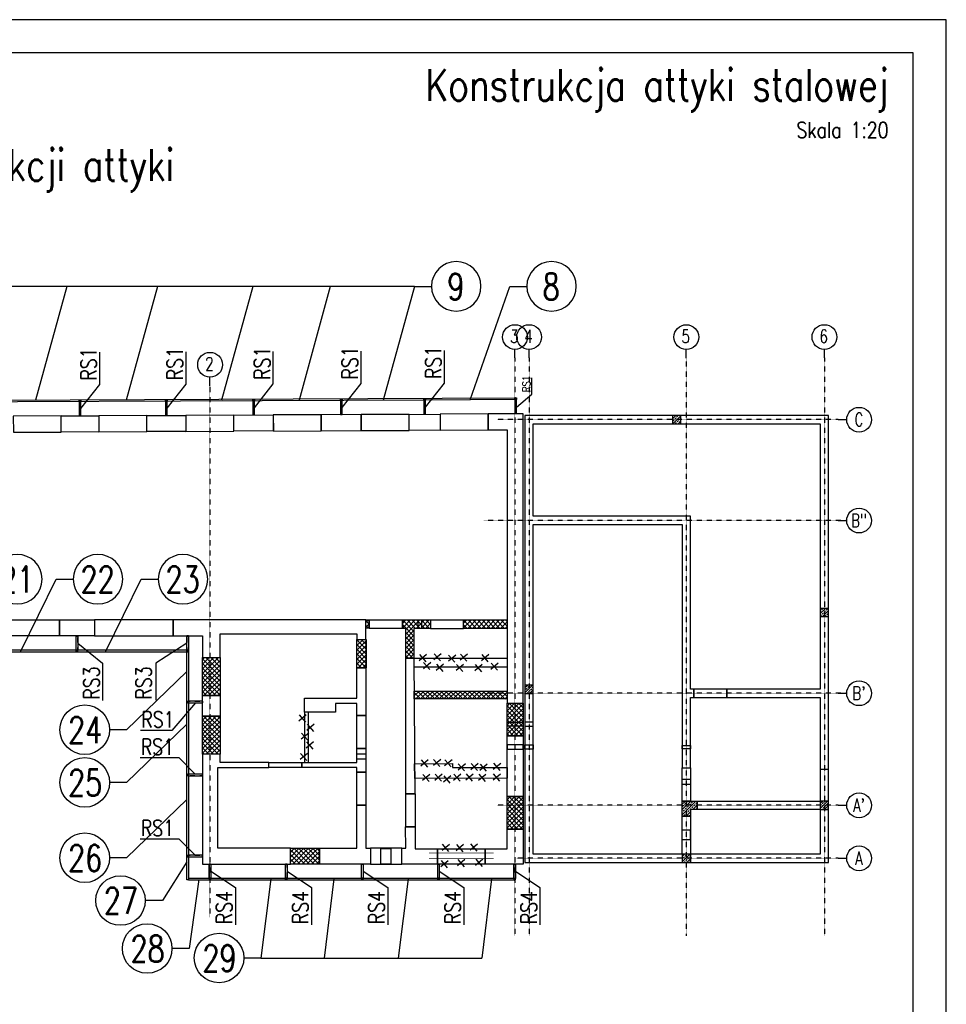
# Model space of a CAD drawing. Header units: millimetres. Extents: x 496414 to 508819, y 58885 to 64825.
# Tile 5 of 5: x 506020 to 508819, y 61852 to 64825. Entities that reach past the tile are written whole.
import ezdxf
from ezdxf.enums import TextEntityAlignment as Align

# ---------------------------------------------------------------- set-up
doc = ezdxf.new("R2010")
doc.units = ezdxf.units.MM
for name, pattern in [('CENTER2', [1.125, 0.75, -0.125, 0.125, -0.125]), ('DASHED2', [0.375, 0.25, -0.125]), ('PRZERYWANA', [0.282222, 0.141111, -0.141111])]:
    doc.linetypes.add(name, pattern=pattern)
for name, color, linetype in [('11 - opisy TXT2', 4, 'Continuous'), ('111 - opisy TXT3', 2, 'Continuous'), ('2 - linie odniesienia opisy', 8, 'Continuous'), ('3 - linia 1', 1, 'Continuous'), ('33 - linia 2', 3, 'Continuous'), ('44 - osie 2', 6, 'CENTER2'), ('555 - cienka przerywana 3', 1, 'PRZERYWANA')]:
    doc.layers.add(name, color=color, linetype=linetype)
doc.styles.add('TXT2', font='simplex.shx', dxfattribs={"width": 0.8, "height": 48})
pattern_1 = [(45, (471069.342, 70099.978), (-7.9549513, 7.9549513), []), (45, (471077.297, 70099.978), (-7.9549513, 7.9549513), [5.625, -2.8125])]
pattern_2 = [(45, (471069.342, 70099.978), (-7.0710678, 7.0710678), []), (135, (471069.342, 70099.978), (-7.0710678, -7.0710678), [])]

# ---------------------------------------------------------------- blocks, each defined once
blk = doc.blocks.new('pozycja')
at = {"layer": '111 - opisy TXT3', "linetype": 'Continuous'}
blk.add_circle((63.2, -0.2), 37.4, dxfattribs=at)
at = {"layer": '2 - linie odniesienia opisy', "linetype": 'Continuous'}
blk.add_line((0, 0), (25.8, 0), dxfattribs=at)
at = {"layer": '111 - opisy TXT3', "linetype": 'Continuous', "style": 'TXT2', "width": 0.75}
blk.add_attdef('NR', text='', height=40, dxfattribs=at).set_placement((62.6, -19.8), align=Align.CENTER)
blk = doc.blocks.new('A$C75F72A73')
at = {"layer": '44 - osie 2'}
for p, q in [((21743, 2113), (21743, -15330)), ((22169, 2113), (22169, -15330)), ((26919, 2112), (26919, -15331)), ((31088, 2113), (31088, -15330)), ((-6, 1361), (-6, -14870)), ((12534, 1277), (12534, -14773)), ((31505, 251), (21213, 251)), ((31763, -2796), (20807, -2796)), ((31763, -8012), (20807, -8012)), ((31505, -11392), (21213, -11392)), ((31505, -12992), (21802, -12992))]:
    blk.add_line(p, q, dxfattribs=at)
at = {"layer": '2 - linie odniesienia opisy'}
ref = blk.add_blockref('pozycja', (21743, 2113), dxfattribs=dict(at, xscale=10, yscale=10, zscale=10, rotation=90))
ref.add_attrib('NR', '3', dxfattribs={"layer": '111 - opisy TXT3', "linetype": 'Continuous', "height": 400, "style": 'TXT2', "width": 0.75}).set_placement((21723, 2568), align=Align.CENTER)
ref = blk.add_blockref('pozycja', (22169, 2113), dxfattribs=dict(at, xscale=10, yscale=10, zscale=10, rotation=90))
ref.add_attrib('NR', '4', dxfattribs={"layer": '111 - opisy TXT3', "linetype": 'Continuous', "height": 400, "style": 'TXT2', "width": 0.75}).set_placement((22150, 2568), align=Align.CENTER)
ref = blk.add_blockref('pozycja', (26919, 2112), dxfattribs=dict(at, xscale=10, yscale=10, zscale=10, rotation=90))
ref.add_attrib('NR', '5', dxfattribs={"layer": '111 - opisy TXT3', "linetype": 'Continuous', "height": 400, "style": 'TXT2', "width": 0.75}).set_placement((26900, 2567), align=Align.CENTER)
ref = blk.add_blockref('pozycja', (31088, 2113), dxfattribs=dict(at, xscale=10, yscale=10, zscale=10, rotation=90))
ref.add_attrib('NR', '6', dxfattribs={"layer": '111 - opisy TXT3', "linetype": 'Continuous', "height": 400, "style": 'TXT2', "width": 0.75}).set_placement((31069, 2568), align=Align.CENTER)
ref = blk.add_blockref('pozycja', (-6, 1361), dxfattribs=dict(at, xscale=10, yscale=10, zscale=10, rotation=90))
ref.add_attrib('NR', '1', dxfattribs={"layer": '111 - opisy TXT3', "linetype": 'Continuous', "height": 400, "style": 'TXT2', "width": 0.75}).set_placement((-25, 1816), align=Align.CENTER)
ref = blk.add_blockref('pozycja', (12534, 1277), dxfattribs=dict(at, xscale=10, yscale=10, zscale=10, rotation=90))
ref.add_attrib('NR', '2', dxfattribs={"layer": '111 - opisy TXT3', "linetype": 'Continuous', "height": 400, "style": 'TXT2', "width": 0.75}).set_placement((12515, 1732), align=Align.CENTER)
at = {"layer": '2 - linie odniesienia opisy', "xscale": 10, "yscale": 10, "zscale": 10}
for p, values in [((31505, 251), {'NR': 'C'}), ((31505, -2794), {'NR': 'B"'}), ((31505, -8009), {'NR': "B'"}), ((31505, -11392), {'NR': "A'"}), ((31505, -12992), {'NR': 'A'})]:
    blk.add_blockref('pozycja', p, dxfattribs=at).add_auto_attribs(values)
blk = doc.blocks.new('A$C7CE26488')
at = {"layer": '33 - linia 2'}
for points in [[(25, -8), (25, -42, -0.414214), (17, -50), (-17, -50, -0.414214), (-25, -42), (-25, -8, -0.414214), (-17, 0), (17, 0, -0.414214)], [(21, -8), (21, -42, -0.414214), (17, -46), (-17, -46, -0.414214), (-21, -42), (-21, -8, -0.414214), (-17, -4), (17, -4, -0.414214)]]:
    blk.add_lwpolyline(points, format="xyb", close=True, dxfattribs=at)
at = {"layer": '44 - osie 2'}
for points in [[(0, 6), (0, -55)], [(-38, -25), (40, -25)]]:
    blk.add_lwpolyline(points, dxfattribs=at)
blk = doc.blocks.new('A$C36F456F6')
at = {"layer": '33 - linia 2'}
for points in [[(25, 6), (25, 430), (-25, 430), (-25, 6)], [(25, 0), (-25, 0), (-25, 6), (25, 6)]]:
    blk.add_lwpolyline(points, close=True, dxfattribs=at)
at = {"layer": '555 - cienka przerywana 3'}
blk.add_lwpolyline([(21, 6), (21, 430), (-21, 430), (-21, 6)], close=True, dxfattribs=at)
at = {"layer": '44 - osie 2'}
blk.add_blockref('A$C7CE26488', (0, 480), dxfattribs=at)

msp = doc.modelspace()

# ---------------------------------------------------------------- hatches: boundary and pattern name
at = {"layer": '3 - linia 1', "transparency": 33554687}
h = msp.add_hatch(dxfattribs=at)
h.set_pattern_fill('ANSI33', color=256, scale=45)
h.set_pattern_definition(pattern_1)
h.paths.add_polyline_path([(507992, 63605.2), (508017, 63605.2), (508017, 63630.2), (507992, 63630.2)])
h = msp.add_hatch(dxfattribs=at)
h.set_pattern_fill('ANSI33', color=256, scale=45)
h.set_pattern_definition(pattern_1)
h.paths.add_polyline_path([(508437.9, 63022.8), (508462.9, 63022.8), (508462.9, 63047.8), (508437.9, 63047.8)])
at = {"layer": '3 - linia 1'}
h = msp.add_hatch(dxfattribs=at)
h.set_pattern_fill('ANSI37', color=256, scale=80)
h.set_pattern_definition(pattern_2)
h.paths.add_polyline_path([(506572.4, 62722.7), (506625.6, 62722.7), (506625.6, 62607.7), (506572.4, 62607.7)])
h.paths.add_polyline_path([(507038.5, 62954.2), (507066.9, 62954.2), (507066.9, 62868.2), (507038.5, 62868.2)])
h.paths.add_polyline_path([(506837.9, 62323.2), (506925.9, 62323.2), (506925.9, 62275.7), (506837.9, 62275.7)])
h.paths.add_polyline_path([(507491.9, 62479.2), (507540.9, 62479.2), (507540.9, 62381.2), (507491.9, 62381.2)])
h.paths.add_polyline_path([(507491.9, 62761.2), (507540.9, 62761.2), (507540.9, 62663.2), (507491.9, 62663.2)])
h.paths.add_polyline_path([(507211.4, 62798.2), (507492, 62798.2), (507492, 62774.2), (507211.4, 62774.2)])
h.paths.add_polyline_path([(507185.8, 62897.2), (507185.8, 62987.4), (507175.9, 62987.4), (507175.9, 63012.7), (507260.9, 63012.7), (507260.9, 62987.4), (507210.9, 62987.4), (507210.9, 62897.2)])
h.paths.add_polyline_path([(507360.9, 63012.7), (507491.9, 63012.7), (507491.9, 62987.4), (507360.9, 62987.4)])
h.paths.add_polyline_path([(507065.7, 63012.7), (507075.7, 63012.7), (507075.7, 62987.7), (507065.7, 62987.7)])
h = msp.add_hatch(dxfattribs=at)
h.set_pattern_fill('ANSI37', color=256, scale=80)
h.set_pattern_definition(pattern_2)
h.paths.add_polyline_path([(506572.4, 62899.2), (506625.6, 62899.2), (506625.6, 62784.2), (506572.4, 62784.2)])
at = {"layer": '3 - linia 1', "transparency": 33554687}
h = msp.add_hatch(dxfattribs=at)
h.set_pattern_fill('ANSI33', color=256, scale=45)
h.set_pattern_definition(pattern_1)
h.paths.add_polyline_path([(507545.9, 62790.8), (507570.9, 62790.8), (507570.9, 62815.8), (507545.9, 62815.8)])
h = msp.add_hatch(dxfattribs=at)
h.set_pattern_fill('ANSI33', color=256, scale=45)
h.set_pattern_definition(pattern_1)
h.paths.add_polyline_path([(508020.9, 62420.8), (508020.9, 62465.8), (508065.9, 62465.8), (508065.9, 62440.8), (508045.9, 62440.8), (508045.9, 62420.8)])
h = msp.add_hatch(dxfattribs=at)
h.set_pattern_fill('ANSI33', color=256, scale=45)
h.set_pattern_definition(pattern_1)
h.paths.add_polyline_path([(508437.9, 62440.8), (508462.9, 62440.8), (508462.9, 62465.8), (508437.9, 62465.8)])
h = msp.add_hatch(dxfattribs=at)
h.set_pattern_fill('ANSI33', color=256, scale=45)
h.set_pattern_definition([(45, (471544.342, 69590.052), (-7.9549513, 7.9549513), []), (45, (471552.297, 69590.052), (-7.9549513, 7.9549513), [5.625, -2.8125])])
h.paths.add_polyline_path([(508020.9, 62280.8), (508045.9, 62280.8), (508045.9, 62305.8), (508020.9, 62305.8)])

# ---------------------------------------------------------------- linework, layer by layer
at = {"layer": '111 - opisy TXT3'}
msp.add_lwpolyline([(498218.6, 58985.3), (508718.6, 58985.3), (508718.6, 64725.3), (498218.6, 64725.3)], close=True, dxfattribs=at)
at = {"layer": '2 - linie odniesienia opisy'}
msp.add_lwpolyline([(497718.6, 58885.3), (508818.6, 58885.3), (508818.6, 64825.3), (497718.6, 64825.3)], close=True, dxfattribs=at)
at = {"layer": '2 - linie odniesienia opisy', "ltscale": 40}
for points in [[(507212, 64019.8), (505925.7, 64019.8)], [(506162, 64019.8), (506068.2, 63676.3)], [(506435.9, 64019.5), (506342.1, 63676)], [(506723.7, 64019.8), (506629.9, 63676.3)], [(506958, 64019.8), (506864.2, 63676.3)], [(507212, 64019.8), (507118.2, 63676.3)], [(507380.8, 63677.5), (507499.9, 64019.8)], [(506023.7, 62918.4), (506130, 63135.5)], [(506280.6, 62918.4), (506386.8, 63135.5)], [(506525, 62857.3), (506342.9, 62680.8)], [(506525, 62698.2), (506342.9, 62521.8)], [(506525, 62470.7), (506342.9, 62294.3)], [(506525, 62282.1), (506450.9, 62165.2)], [(506561.3, 62229.2), (506531.5, 62020.3)], [(506778.4, 62230.7), (506748.6, 61991.8)], [(506968.9, 62230.7), (506939.2, 61991.8)], [(507193.2, 62230.7), (507163.5, 61991.8)], [(507445.3, 62230.7), (507415.6, 61991.8)], [(506748.6, 61991.8), (507415.6, 61991.8)]]:
    msp.add_lwpolyline(points, dxfattribs=at)
at = {"layer": '2 - linie odniesienia opisy'}
for points in [[(506204.7, 63651), (506261.9, 63723.6), (506261.9, 63821.5)], [(506465.2, 63652.1), (506522.4, 63724.7), (506522.4, 63822.6)], [(506728.8, 63653.4), (506786, 63725.9), (506786, 63823.8)], [(506993.7, 63654.5), (507050.9, 63727.1), (507050.9, 63824.9)], [(507245.8, 63655.6), (507303, 63728.2), (507303, 63826.1)], [(507520.8, 63655.6), (507567.2, 63694.6), (507567.2, 63743.6)], [(506195.3, 62942.9), (506270.6, 62882.4), (506270.6, 62769.7)], [(506524.4, 62942.9), (506431.5, 62882.8), (506431.5, 62770.1)], [(506550.6, 62762.2), (506479.2, 62678.6), (506385.2, 62678.6)], [(506550.4, 62547.2), (506501.5, 62596), (506383.8, 62596)], [(506550.4, 62302.2), (506501.5, 62351), (506383.8, 62351)], [(506597.4, 62253.9), (506671.4, 62204.5), (506671.4, 62091.8)], [(506827.4, 62253.9), (506901.4, 62204.5), (506901.4, 62091.8)], [(507057.4, 62254), (507131.5, 62204.5), (507131.5, 62091.9)], [(507287.4, 62253.9), (507361.4, 62204.5), (507361.4, 62091.8)], [(507517.4, 62253.9), (507591.4, 62204.5), (507591.4, 62091.8)]]:
    msp.add_lwpolyline(points, dxfattribs=at)
at = {"layer": '3 - linia 1'}
for points in [[(506000.8, 63627.7), (506001.1, 63579.7), (506145.8, 63580.3), (506145.6, 63628.9)], [(506258.8, 63629.4), (506259.1, 63580.9), (506145.8, 63580.3), (506145.6, 63628.9)], [(506258.8, 63629.4), (506259.1, 63580.9), (506403.8, 63581.6), (506403.6, 63630.1)], [(506521.8, 63630.6), (506521.8, 63582.1), (506403.8, 63581.5), (506403.6, 63630.1)], [(506521.8, 63630.6), (506522.1, 63582.1), (506666.8, 63582.8), (506666.8, 63631.3)], [(506666.8, 63631.3), (506785.8, 63631.8), (506785.8, 63583.4), (506666.8, 63582.8)], [(506785.8, 63631.8), (506786.1, 63583.3), (506930.8, 63584), (506930.6, 63632.4)], [(507051.8, 63633), (506930.6, 63632.4), (506930.8, 63584), (507051.8, 63584.6)], [(507051.8, 63633), (507051.8, 63584.6), (507196.8, 63585.3), (507196.6, 63633.6)], [(507289.8, 63634.1), (507289.8, 63585.7), (507196.8, 63585.3), (507196.8, 63633.6), (507289.8, 63634.1)], [(507289.8, 63634.1), (507290.1, 63585.7), (507434.8, 63586.4), (507434.8, 63634.7)], [(507434.8, 63586.4), (507491.9, 63586.7), (507491.9, 62761.2), (507540.8, 62761.2), (507540.8, 63635.2), (507434.8, 63634.7), (507434.8, 63586.4)], [(508045.9, 62778.8), (508055.9, 62778.8), (508055.9, 62803.8), (508045.9, 62803.8), (508045.9, 63325.7), (507570.9, 63325.7), (507570.9, 63605.2), (508437.9, 63605.2), (508437.9, 62803.8), (508155.9, 62803.8), (508155.9, 62778.8), (508437.9, 62778.8), (508437.9, 62440.8), (508462.9, 62440.8), (508462.9, 63630.2), (507545.9, 63630.2), (507545.9, 62280.8), (508045.9, 62280.8), (508045.9, 62305.8), (508020.9, 62305.8), (508020.9, 62305.8), (507570.9, 62305.8), (507570.9, 63300.7), (508020.9, 63300.7), (508020.9, 62778.8), (508020.9, 62598.8), (508020.9, 62598.8), (508020.9, 62573.8), (508020.9, 62573.8), (508020.9, 62565.8), (508045.9, 62565.8)], [(507992, 63605.2), (508017, 63605.2), (508017, 63630.2), (507992, 63630.2)], [(508437.9, 63022.8), (508462.9, 63022.8), (508462.9, 63047.8), (508437.9, 63047.8)], [(505994.8, 63012.7), (506139.8, 63012.7), (506139.8, 62964.7), (505994.8, 62964.7)], [(506139.8, 63012.7), (506245.8, 63012.7), (506245.8, 62964.7), (506139.8, 62964.7)], [(506245.8, 62964.7), (506483.8, 62964.7), (506483.8, 63012.7), (506245.8, 63012.7)], [(506483.8, 63012.7), (506483.8, 62964.7), (506572.4, 62964.7), (506572.4, 62899.2), (506625.6, 62899.2), (506625.6, 62971.2), (507037.9, 62971.2), (507037.9, 62954.2), (507065.9, 62954.2), (507065.9, 63012.7), (506483.8, 63012.7)], [(507065.7, 63012.7), (507075.7, 63012.7), (507075.7, 62987.7), (507065.7, 62987.7)], [(507075.7, 63012.7), (507175.9, 63012.7), (507175.9, 62987.4), (507075.7, 62987.4)], [(507185.8, 62897.2), (507185.8, 62987.4), (507175.9, 62987.4), (507175.9, 63012.7), (507260.9, 63012.7), (507260.9, 62987.4), (507210.9, 62987.4), (507210.9, 62897.2)], [(507260.9, 62987.4), (507360.9, 62987.4), (507360.9, 63012), (507260.9, 63012)], [(507360.9, 63012.7), (507491.9, 63012.7), (507491.9, 62987.4), (507360.9, 62987.4)], [(507037.9, 62954.2), (507065.9, 62954.2), (507065.9, 62868.2), (507037.9, 62868.2)], [(507038.5, 62954.2), (507066.9, 62954.2), (507066.9, 62868.2), (507038.5, 62868.2)], [(506572.4, 62899.2), (506625.6, 62899.2), (506625.6, 62784.2), (506572.4, 62784.2)], [(506572.4, 62899.2), (506625.6, 62899.2), (506625.6, 62784.2), (506572.4, 62784.2)], [(506572.4, 62899.2), (506625.6, 62899.2), (506625.6, 62784.2), (506572.4, 62784.2)], [(507185.8, 62897.2), (507210.7, 62897.2), (507213.6, 62488.2), (507185.8, 62488.2), (507185.8, 62897.2)], [(507211.7, 62897.2), (507491.9, 62897.2), (507491.9, 62870.7), (507211.7, 62870.7)], [(507037.9, 62868.2), (507065.9, 62868.2), (507065.9, 62724.2), (507037.9, 62724.2), (507037.9, 62760.2), (506973.4, 62760.2), (506973.4, 62734.2), (506879.8, 62734.2), (506879.8, 62776.2), (507037.9, 62776.2), (507037.9, 62868.2)], [(507211.4, 62798.2), (507492, 62798.2), (507492, 62774.2), (507211.4, 62774.2)], [(507545.9, 62790.8), (507570.9, 62790.8), (507570.9, 62815.8), (507545.9, 62815.8)], [(508155.9, 62803.8), (508055.9, 62803.8), (508055.9, 62778.8), (508155.9, 62778.8)], [(506572.4, 62784.2), (506625.6, 62784.2), (506625.6, 62722.7), (506572.4, 62722.7)], [(506879.8, 62734.2), (506879.8, 62582.2), (506891.8, 62582.2), (506891.8, 62734.2)], [(507491.9, 62761.2), (507540.9, 62761.2), (507540.9, 62663.2), (507491.9, 62663.2)], [(506572.4, 62722.7), (506625.6, 62722.7), (506625.6, 62607.7), (506572.4, 62607.7)], [(507065.9, 62624.2), (507037.9, 62624.2), (507037.9, 62724.2), (507065.9, 62724.2)], [(507545.9, 62691.6), (507570.9, 62691.6), (507570.9, 62704.1), (507545.9, 62704.1)], [(507491.9, 62479.2), (507491.9, 62663.2), (507540.9, 62663.2), (507540.8, 62479.2)], [(506872.3, 62567.2), (506872.3, 62582.2), (507037.9, 62582.2), (507037.9, 62624.2), (507065.9, 62624.2), (507065.9, 62553.2), (507037.9, 62553.2), (507037.9, 62567.2), (506872.3, 62567.2)], [(507540.8, 62635.3), (507491.9, 62635.3), (507491.9, 62622.8), (507540.8, 62622.8)], [(507570.9, 62622.8), (507545.9, 62622.8), (507545.9, 62635.3), (507570.9, 62635.3)], [(508020.9, 62634.1), (508045.9, 62634.1), (508045.9, 62624.1), (508020.9, 62624.1)], [(506572.4, 62607.7), (506572.4, 62275.7), (506837.9, 62275.7), (506837.9, 62323.2), (506618.9, 62323.2), (506618.9, 62567.2), (506772.3, 62567.2), (506772.3, 62582.2), (506625.6, 62582.2), (506625.6, 62607.7), (506572.4, 62607.7)], [(507065.9, 62592.4), (507037.9, 62592.4), (507037.9, 62608.4), (507065.9, 62608.4)], [(506772.3, 62582.2), (506872.3, 62582.2), (506872.3, 62567.2), (506772.3, 62567.2)], [(507212.9, 62578.7), (507327, 62579.1), (507327, 62566.9), (507491.8, 62566.9), (507491.9, 62535.1), (507213.4, 62534)], [(508020.9, 62565.8), (508045.9, 62565.8), (508045.9, 62465.8), (508020.9, 62465.8)], [(508045.6, 62280.8), (508462.9, 62280.8), (508462.9, 62440.8), (508462.9, 62560.8), (508437.9, 62560.8), (508437.9, 62305.8), (508045.9, 62305.8)], [(507065.9, 62453.2), (507037.9, 62453.2), (507037.9, 62553.2), (507065.9, 62553.2)], [(508020.9, 62532.5), (508045.9, 62532.5), (508045.9, 62515.5), (508020.9, 62515.5)], [(507214.6, 62388.2), (507185.8, 62388.2), (507185.8, 62488.2), (507214.6, 62488.2)], [(507491.9, 62479.2), (507540.9, 62479.2), (507540.9, 62381.2), (507491.9, 62381.2)], [(508020.9, 62420.8), (508020.9, 62465.8), (508065.9, 62465.8), (508065.9, 62440.8), (508045.9, 62440.8), (508045.9, 62420.8)], [(508065.9, 62465.8), (508437.9, 62465.8), (508437.9, 62440.8), (508065.9, 62440.8)], [(508437.9, 62440.8), (508462.9, 62440.8), (508462.9, 62465.8), (508437.9, 62465.8)], [(506925.9, 62323.2), (507037.9, 62323.2), (507037.9, 62453.2), (507065.9, 62453.2), (507065.9, 62323.2), (507079.4, 62323.2), (507079.4, 62275.7), (506925.9, 62275.7)], [(508020.9, 62420.8), (508045.9, 62420.8), (508045.9, 62305.8), (508020.9, 62305.8)], [(507174.4, 62323.2), (507185.8, 62323.3), (507185.4, 62388.2), (507214.6, 62388.2), (507214.6, 62321.2), (507281.4, 62321.2), (507281.4, 62275.7), (507174.4, 62275.7)], [(507426.3, 62321.2), (507491.9, 62321.2), (507491.9, 62381.2), (507540.9, 62381.2), (507540.9, 62275.7), (507426.3, 62275.7), (507426.3, 62321.2)], [(508020.9, 62378.7), (508045.1, 62378.7), (508045.1, 62348.7), (508020.9, 62348.7)], [(506837.9, 62323.2), (506925.9, 62323.2), (506925.9, 62275.7), (506837.9, 62275.7)], [(507079.4, 62275.7), (507174.4, 62275.7), (507174.4, 62323.2), (507079.4, 62323.2)], [(507110.6, 62322.9), (507140.6, 62322.9), (507140.6, 62275.7), (507110.6, 62275.7)], [(507281.4, 62321.2), (507426.3, 62321.2), (507426.3, 62275.7), (507281.4, 62275.7)], [(508020.9, 62280.8), (508045.9, 62280.8), (508045.9, 62305.8), (508020.9, 62305.8)]]:
    msp.add_lwpolyline(points, close=True, dxfattribs=at)
for points, elevation in [([(507233.8, 62987.4), (507223.8, 62987.4), (507223.7, 63012.7), (507233.7, 63012.7)], 205), ([(507491.8, 62704.1), (507540.9, 62704.1), (507540.9, 62691.6), (507491.8, 62691.6)], 374.1)]:
    msp.add_lwpolyline(points, close=True, dxfattribs=dict(at, elevation=elevation))
for points in [[(507271.8, 62910.9), (507290.7, 62889.1)], [(507249, 62908.1), (507226.7, 62889.5)], [(507227.5, 62908.4), (507246.5, 62886.6)], [(507261.4, 62884.3), (507239.1, 62865.6)], [(507240, 62884.6), (507258.9, 62862.8)], [(507293.2, 62910.6), (507270.9, 62891.9)], [(507336.9, 62906.6), (507314.6, 62888)], [(507315.5, 62906.9), (507334.4, 62885.1)], [(507372.7, 62909.6), (507350.4, 62890.9)], [(507351.2, 62909.9), (507370.2, 62888.1)], [(507436.8, 62908.1), (507414.5, 62889.5)], [(507415.3, 62908.4), (507434.3, 62886.6)], [(507465.6, 62882.3), (507443.3, 62863.6)], [(507444.1, 62882.6), (507463.1, 62860.8)], [(507300.2, 62878.8), (507277.9, 62860.2)], [(507278.7, 62879.1), (507297.7, 62857.3)], [(507360.8, 62878.3), (507338.5, 62859.7)], [(507339.3, 62878.6), (507358.3, 62856.8)], [(507416.9, 62877.8), (507394.6, 62859.2)], [(507395.5, 62878.1), (507414.4, 62856.3)], [(507491.9, 62761.2), (507540.9, 62761.2)], [(506885.5, 62725.8), (506863.2, 62707.1)], [(506864.1, 62726.1), (506883, 62704.3)], [(506909.4, 62697.8), (506887.1, 62679.2)], [(506887.9, 62698.1), (506906.9, 62676.3)], [(506892.9, 62671), (506870.6, 62652.4)], [(506871.4, 62671.3), (506890.4, 62649.5)], [(506907.8, 62644.4), (506885.5, 62625.8)], [(506886.3, 62644.7), (506905.3, 62622.9)], [(506889.4, 62609.6), (506867.1, 62591)], [(506867.9, 62609.9), (506886.9, 62588.1)], [(507253.8, 62590), (507231.5, 62571.3)], [(507232.4, 62590.3), (507251.3, 62568.5)], [(507291.8, 62591.5), (507269.5, 62572.8)], [(507270.3, 62591.8), (507289.3, 62570)], [(507325.8, 62590.5), (507303.5, 62571.8)], [(507304.3, 62590.8), (507323.3, 62569)], [(507366.3, 62578.2), (507344, 62559.5)], [(507344.8, 62578.5), (507363.8, 62556.7)], [(507405.2, 62579.2), (507382.9, 62560.5)], [(507383.7, 62579.5), (507402.7, 62557.7)], [(507431.8, 62577.2), (507409.5, 62558.5)], [(507410.4, 62577.5), (507429.3, 62555.7)], [(507472.8, 62579.7), (507450.5, 62561)], [(507451.3, 62580), (507470.3, 62558.2)], [(507259.2, 62546.2), (507236.9, 62527.5)], [(507237.8, 62546.5), (507256.7, 62524.7)], [(507296, 62547.1), (507273.7, 62528.5)], [(507274.5, 62547.4), (507293.5, 62525.6)], [(507322.1, 62541.6), (507299.8, 62523)], [(507300.6, 62542), (507319.6, 62520.2)], [(507352.5, 62547.1), (507330.2, 62528.5)], [(507331.1, 62547.4), (507350, 62525.6)], [(507389.4, 62547.6), (507367.1, 62528.9)], [(507368, 62547.9), (507386.9, 62526.1)], [(507427.9, 62546.6), (507405.6, 62528)], [(507406.4, 62546.9), (507425.4, 62525.1)], [(507471.8, 62547.6), (507449.5, 62528.9)], [(507450.3, 62547.9), (507469.3, 62526.1)], [(507317.8, 62335.1), (507295.5, 62316.4)], [(507296.4, 62335.4), (507315.3, 62313.6)], [(507360.6, 62334.5), (507338.3, 62315.8)], [(507339.1, 62334.8), (507358.1, 62313)], [(507402.7, 62336), (507380.4, 62317.4)], [(507381.2, 62336.3), (507400.2, 62314.5)], [(507364.5, 62289.2), (507342.2, 62270.5)], [(507343, 62289.5), (507362, 62267.7)], [(507418.8, 62290.2), (507396.5, 62271.5)], [(507397.3, 62290.5), (507416.3, 62268.7)], [(507313.9, 62285.7), (507291.6, 62267)], [(507292.5, 62286), (507311.4, 62264.2)]]:
    msp.add_lwpolyline(points, dxfattribs=at)
at = {"layer": '3 - linia 1', "linetype": 'DASHED2', "const_width": 1.5}
for points in [[(507256.4, 62309.2), (507451.3, 62309.2)], [(507256.4, 62292.1), (507451.3, 62292.1)]]:
    msp.add_lwpolyline(points, dxfattribs=at)
at = {"layer": '33 - linia 2'}
for points in [[(505272.5, 63673.2), (507520, 63683.2)], [(507515.8, 63678.2), (507245.8, 63676.8), (505272.5, 63668.2)]]:
    msp.add_lwpolyline(points, dxfattribs=at)
for points in [[(505272.5, 62916.7), (506524.4, 62916.7), (506524.4, 62921.7), (505272.5, 62921.7)], [(506524.4, 62921.7), (506529.4, 62921.7), (506529.4, 62227.9), (506524.4, 62227.9)], [(506529.4, 62227.6), (507517.4, 62227.6), (507517.4, 62232.5), (506529.4, 62232.5)]]:
    msp.add_lwpolyline(points, close=True, dxfattribs=at)

# ---------------------------------------------------------------- block references
at = {"layer": '2 - linie odniesienia opisy'}
ref = msp.add_blockref('pozycja', (507212, 64019.8), dxfattribs=dict(at, xscale=-2, yscale=2, zscale=2, rotation=180))
ref.add_attrib('NR', '9', dxfattribs={"layer": '111 - opisy TXT3', "linetype": 'Continuous', "height": 80, "style": 'TXT2', "width": 0.75}).set_placement((507337.3, 63979.4), align=Align.CENTER)
ref = msp.add_blockref('pozycja', (507499.9, 64019.8), dxfattribs=dict(at, xscale=-2, yscale=2, zscale=2, rotation=180))
ref.add_attrib('NR', '8', dxfattribs={"layer": '111 - opisy TXT3', "linetype": 'Continuous', "height": 80, "style": 'TXT2', "width": 0.75}).set_placement((507625.1, 63979.4), align=Align.CENTER)
ref = msp.add_blockref('pozycja', (505886.5, 63135.5), dxfattribs=dict(at, xscale=-2, yscale=2, zscale=2, rotation=180))
ref.add_attrib('NR', '21', dxfattribs={"layer": '111 - opisy TXT3', "linetype": 'Continuous', "height": 80, "style": 'TXT2', "width": 0.75}).set_placement((506011.7, 63095.2), align=Align.CENTER)
ref = msp.add_blockref('pozycja', (506130, 63135.5), dxfattribs=dict(at, xscale=-2, yscale=2, zscale=2, rotation=180))
ref.add_attrib('NR', '22', dxfattribs={"layer": '111 - opisy TXT3', "linetype": 'Continuous', "height": 80, "style": 'TXT2', "width": 0.75}).set_placement((506255.3, 63095.2), align=Align.CENTER)
ref = msp.add_blockref('pozycja', (506386.8, 63135.5), dxfattribs=dict(at, xscale=-2, yscale=2, zscale=2, rotation=180))
ref.add_attrib('NR', '23', dxfattribs={"layer": '111 - opisy TXT3', "linetype": 'Continuous', "height": 80, "style": 'TXT2', "width": 0.75}).set_placement((506512.1, 63095.2), align=Align.CENTER)
ref = msp.add_blockref('pozycja', (506342.9, 62680.8), dxfattribs=dict(at, xscale=2, yscale=2, zscale=2, rotation=180))
ref.add_attrib('NR', '24', dxfattribs={"layer": '111 - opisy TXT3', "linetype": 'Continuous', "height": 80, "style": 'TXT2', "width": 0.75}).set_placement((506217.7, 62640.5), align=Align.CENTER)
ref = msp.add_blockref('pozycja', (506342.9, 62521.8), dxfattribs=dict(at, xscale=2, yscale=2, zscale=2, rotation=180))
ref.add_attrib('NR', '25', dxfattribs={"layer": '111 - opisy TXT3', "linetype": 'Continuous', "height": 80, "style": 'TXT2', "width": 0.75}).set_placement((506217.7, 62481.4), align=Align.CENTER)
ref = msp.add_blockref('pozycja', (506342.9, 62294.3), dxfattribs=dict(at, xscale=2, yscale=2, zscale=2, rotation=180))
ref.add_attrib('NR', '26', dxfattribs={"layer": '111 - opisy TXT3', "linetype": 'Continuous', "height": 80, "style": 'TXT2', "width": 0.75}).set_placement((506217.7, 62253.9), align=Align.CENTER)
ref = msp.add_blockref('pozycja', (506450.9, 62165.2), dxfattribs=dict(at, xscale=2, yscale=2, zscale=2, rotation=180))
ref.add_attrib('NR', '27', dxfattribs={"layer": '111 - opisy TXT3', "linetype": 'Continuous', "height": 80, "style": 'TXT2', "width": 0.75}).set_placement((506325.6, 62124.9), align=Align.CENTER)
ref = msp.add_blockref('pozycja', (506531.5, 62020.3), dxfattribs=dict(at, xscale=2, yscale=2, zscale=2, rotation=180))
ref.add_attrib('NR', '28', dxfattribs={"layer": '111 - opisy TXT3', "linetype": 'Continuous', "height": 80, "style": 'TXT2', "width": 0.75}).set_placement((506406.2, 61980), align=Align.CENTER)
ref = msp.add_blockref('pozycja', (506748.6, 61991.8), dxfattribs=dict(at, xscale=2, yscale=2, zscale=2, rotation=180))
ref.add_attrib('NR', '29', dxfattribs={"layer": '111 - opisy TXT3', "linetype": 'Continuous', "height": 80, "style": 'TXT2', "width": 0.75}).set_placement((506623.4, 61951.4), align=Align.CENTER)
at = {"layer": '3 - linia 1', "xscale": 0.1, "yscale": 0.1, "zscale": 0.1}
msp.add_blockref('A$C75F72A73', (505341.4, 63592.5), dxfattribs=at)
at = {"layer": '33 - linia 2', "xscale": 0.1, "yscale": 0.1, "zscale": 0.1}
for p in [(506202.2, 63629.2), (506462.7, 63630.3), (506726.3, 63631.5), (506991.2, 63632.7), (507243.3, 63633.8), (507518.3, 63635.2)]:
    msp.add_blockref('A$C36F456F6', p, dxfattribs=at)
at = {"layer": '33 - linia 2', "yscale": 0.1, "zscale": 0.1}
for p, xscale, rotation in [((506192.8, 62964.7), -0.1, 180), ((506526.9, 62964.7), -0.1, 180), ((506572.4, 62764.7), 0.1, 89.99999999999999), ((506572.4, 62544.7), 0.1, 89.99999999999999), ((506572.4, 62299.7), 0.1, 89.99999999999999), ((506594.9, 62275.7), -0.1, 180), ((506824.9, 62275.7), -0.1, 180), ((507054.9, 62275.7), -0.1, 180), ((507284.9, 62275.7), -0.1, 180), ((507514.9, 62275.5), -0.1, 180)]:
    msp.add_blockref('A$C36F456F6', p, dxfattribs=dict(at, xscale=xscale, rotation=rotation))

# ---------------------------------------------------------------- texts
at = {"layer": '11 - opisy TXT2', "style": 'TXT2', "width": 0.8}
for s, height, p in [('RS1', 48, (506252.2, 63735.2, 0)), ('RS1', 48, (506512.7, 63736.4, 0)), ('RS1', 48, (506776.3, 63737.6, 0)), ('RS1', 48, (507041.2, 63738.7, 0)), ('RS1', 48, (507293.3, 63739.9, 0)), ('RS1', 24, (507562.4, 63700.5, 0)), ('RS3', 48, (506261, 62771.9, 0)), ('RS3', 48, (506418.6, 62772.2, 0)), ('RS4', 48, (506661.7, 62093.9, 0)), ('RS4', 48, (506891.7, 62093.9, 0)), ('RS4', 48, (507121.8, 62094, 0)), ('RS4', 48, (507351.7, 62093.9, 0)), ('RS4', 48, (507581.7, 62093.9, 0))]:
    msp.add_text(s, height=height, rotation=90, dxfattribs=at).set_placement(p)
for p in [(506387.3, 62688.3, 0), (506385.9, 62605.6, 0), (506385.9, 62360.6, 0)]:
    msp.add_text('RS1', height=48, dxfattribs=at).set_placement(p)
at = {"layer": '111 - opisy TXT3', "char_height": 96, "style": 'TXT2'}
for s, insert, attachment_point in [('Konstrukcja attyki stalowej\\P{\\A1;\\H0.5x;\\C4;Skala 1:20}', (508644.2, 64676.3), 3), ('Schemat konstrukcji attyki\\P{\\A1;\\H0.5x;\\C4;Skala 1:200}', (505101.3, 64434.4), 1)]:
    msp.add_mtext_dynamic_manual_height_columns(s, width=2314.09, gutter_width=560, heights=[0], dxfattribs=dict(at, insert=insert, attachment_point=attachment_point))

doc.saveas('drawing.dxf')
